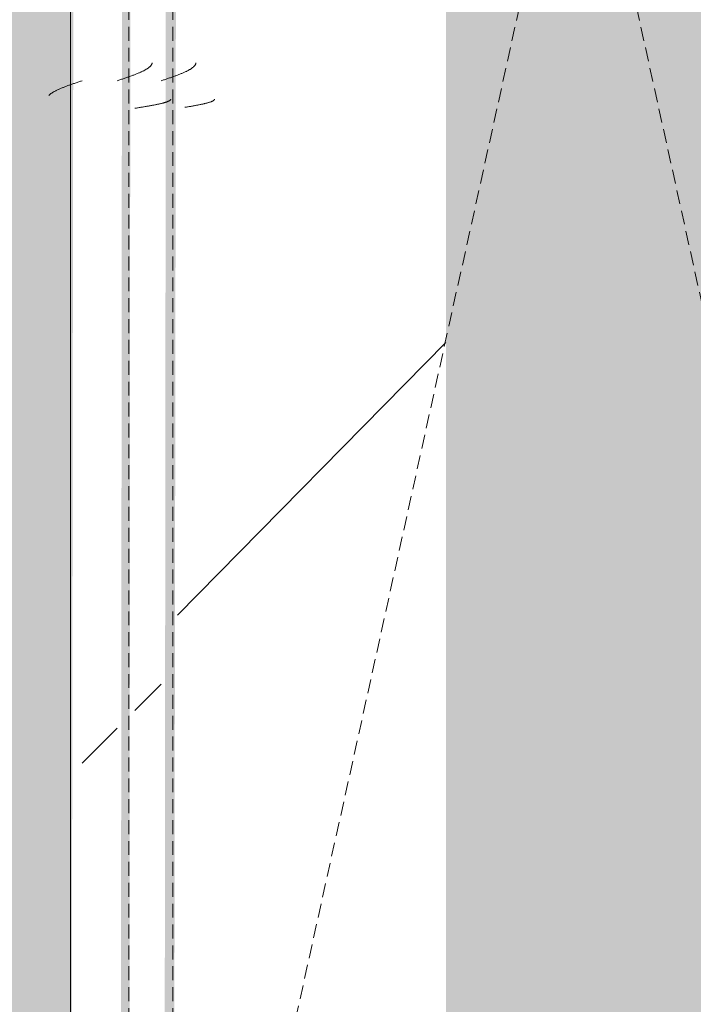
# Model space of a CAD drawing. Header units: millimetres. Extents: x 16156 to 91527, y 4646 to 113494.
# Tile 237 of 256: x 35479 to 35710, y 70967 to 71304. Entities that reach past the tile are written whole.
import ezdxf

# ---------------------------------------------------------------- set-up
doc = ezdxf.new("R2010")
doc.units = ezdxf.units.MM
doc.linetypes.add('ARC Demolished', pattern=[7.14375, 4.7625, -2.38125])
for name, color, linetype, lineweight in [('A--AR9__AlgVoorz', 1, 'Continuous', 9), ('A--L23__Vloeren', 3, 'Continuous', 9), ('A--L74__VasteSanitaireVoorz', 1, 'ARC Demolished', 9)]:
    doc.layers.add(name, color=color, linetype=linetype, lineweight=lineweight)
pattern_1 = [(315.439, (-71398.44, 34604.8), (205.6355, 215.307), [])]
pattern_2 = [(315, (-71398.44, 35670.5), (212.132, 212.132), [])]

# ---------------------------------------------------------------- blocks, each defined once
blk = doc.blocks.new('FP_251-AB-Begane grond - slooptekening')
at = {"layer": 'A--L74__VasteSanitaireVoorz', "color": 240, "linetype": 'Continuous'}
for p, q in [((-124.86, 134.61), (-124.81, 134.31)), ((-124.86, 134.61), (-124.81, 134.31)), ((-124.81, 134.31), (-124.76, 134.02)), ((-124.81, 134.31), (-124.76, 134.02)), ((-124.76, 134.02), (-124.71, 133.72)), ((-124.76, 134.02), (-124.71, 133.72)), ((-124.71, 133.72), (-124.66, 133.43)), ((-124.71, 133.72), (-124.66, 133.43)), ((-124.66, 133.43), (-124.61, 133.14)), ((-124.66, 133.43), (-124.61, 133.14)), ((-124.61, 133.14), (-124.56, 132.85)), ((-124.61, 133.14), (-124.56, 132.85)), ((-124.56, 132.85), (-124.52, 132.57)), ((-124.56, 132.85), (-124.52, 132.57)), ((-124.52, 132.57), (-124.47, 132.29)), ((-124.52, 132.57), (-124.47, 132.29)), ((-124.47, 132.29), (-124.42, 132.01)), ((-124.47, 132.29), (-124.42, 132.01)), ((-124.42, 132.01), (-124.37, 131.73)), ((-124.42, 132.01), (-124.37, 131.73)), ((-124.37, 131.73), (-124.32, 131.45)), ((-124.37, 131.73), (-124.32, 131.45)), ((-124.32, 131.45), (-124.27, 131.18)), ((-124.32, 131.45), (-124.27, 131.18)), ((-124.27, 131.18), (-124.22, 130.91)), ((-124.27, 131.18), (-124.22, 130.91)), ((-124.22, 130.91), (-124.17, 130.65)), ((-124.22, 130.91), (-124.17, 130.65)), ((-124.17, 130.65), (-124.12, 130.39)), ((-124.17, 130.65), (-124.12, 130.39)), ((-124.12, 130.39), (-124.07, 130.13)), ((-124.12, 130.39), (-124.07, 130.13)), ((-124.07, 130.13), (-124.03, 129.88)), ((-124.07, 130.13), (-124.03, 129.88)), ((-124.03, 129.88), (-123.98, 129.63)), ((-124.03, 129.88), (-123.98, 129.63)), ((-123.98, 129.63), (-123.93, 129.39)), ((-123.98, 129.63), (-123.93, 129.39)), ((-123.93, 129.39), (-123.88, 129.15)), ((-123.93, 129.39), (-123.88, 129.15)), ((-123.88, 129.15), (-123.83, 128.91)), ((-123.88, 129.15), (-123.83, 128.91)), ((-123.83, 128.91), (-123.78, 128.68)), ((-123.83, 128.91), (-123.78, 128.68)), ((-123.78, 128.68), (-123.73, 128.45)), ((-123.78, 128.68), (-123.73, 128.45)), ((-123.73, 128.45), (-123.68, 128.23)), ((-123.73, 128.45), (-123.68, 128.23)), ((-123.68, 128.23), (-123.63, 128.02)), ((-123.68, 128.23), (-123.63, 128.02)), ((-123.63, 128.02), (-123.58, 127.81)), ((-123.63, 128.02), (-123.58, 127.81)), ((-123.58, 127.81), (-123.54, 127.6)), ((-123.58, 127.81), (-123.54, 127.6)), ((-123.54, 127.6), (-123.49, 127.4)), ((-123.54, 127.6), (-123.49, 127.4)), ((-123.49, 127.4), (-123.44, 127.21)), ((-123.49, 127.4), (-123.44, 127.21)), ((-123.44, 127.21), (-123.39, 127.02)), ((-123.44, 127.21), (-123.39, 127.02)), ((-123.39, 127.02), (-123.34, 126.84)), ((-123.39, 127.02), (-123.34, 126.84)), ((-123.34, 126.84), (-123.29, 126.66)), ((-123.34, 126.84), (-123.29, 126.66)), ((-123.29, 126.66), (-123.24, 126.49)), ((-123.29, 126.66), (-123.24, 126.49)), ((-123.24, 126.49), (-123.19, 126.33)), ((-123.24, 126.49), (-123.19, 126.33)), ((-123.19, 126.33), (-123.14, 126.17)), ((-123.19, 126.33), (-123.14, 126.17)), ((-123.14, 126.17), (-123.09, 126.02)), ((-123.14, 126.17), (-123.09, 126.02)), ((-123.09, 126.02), (-123.05, 125.87)), ((-123.09, 126.02), (-123.05, 125.87)), ((-123.05, 125.87), (-123, 125.73)), ((-123.05, 125.87), (-123, 125.73)), ((-123, 125.73), (-122.95, 125.6)), ((-123, 125.73), (-122.95, 125.6)), ((-122.95, 125.6), (-122.9, 125.47)), ((-122.95, 125.6), (-122.9, 125.47)), ((-122.9, 125.47), (-122.85, 125.35)), ((-122.9, 125.47), (-122.85, 125.35)), ((-122.85, 125.35), (-122.8, 125.24)), ((-122.85, 125.35), (-122.8, 125.24)), ((-122.8, 125.24), (-122.75, 125.14)), ((-122.8, 125.24), (-122.75, 125.14)), ((-122.75, 125.14), (-122.7, 125.04)), ((-122.75, 125.14), (-122.7, 125.04)), ((-122.7, 125.04), (-122.65, 124.95)), ((-122.7, 125.04), (-122.65, 124.95)), ((-122.65, 124.95), (-122.6, 124.86)), ((-122.65, 124.95), (-122.6, 124.86)), ((-122.6, 124.86), (-122.56, 124.79)), ((-122.6, 124.86), (-122.56, 124.79)), ((-122.56, 124.79), (-122.51, 124.72)), ((-122.56, 124.79), (-122.51, 124.72)), ((-122.51, 124.72), (-122.46, 124.66)), ((-122.51, 124.72), (-122.46, 124.66)), ((-122.46, 124.66), (-122.41, 124.6)), ((-122.46, 124.66), (-122.41, 124.6)), ((-122.41, 124.6), (-122.36, 124.55)), ((-122.41, 124.6), (-122.36, 124.55)), ((-122.36, 124.55), (-122.31, 124.51)), ((-122.36, 124.55), (-122.31, 124.51)), ((-122.31, 124.51), (-122.26, 124.48)), ((-122.31, 124.51), (-122.26, 124.48)), ((-122.26, 124.48), (-122.21, 124.45)), ((-122.26, 124.48), (-122.21, 124.45)), ((-122.21, 124.45), (-122.16, 124.43)), ((-122.21, 124.45), (-122.16, 124.43)), ((-122.16, 124.43), (-122.11, 124.42)), ((-122.16, 124.43), (-122.11, 124.42))]:
    blk.add_line(p, q, dxfattribs=at)
blk = doc.blocks.new('FP_252-AB-Begane grond - slooptekening')
at = {"layer": 'A--L74__VasteSanitaireVoorz', "color": 240, "linetype": 'Continuous'}
for p, q in [((-115.8, 142.75), (-115.7, 142.46)), ((-115.8, 142.75), (-115.7, 142.46)), ((-115.7, 142.46), (-115.6, 142.16)), ((-115.7, 142.46), (-115.6, 142.16)), ((-115.6, 142.16), (-115.5, 141.87)), ((-115.6, 142.16), (-115.5, 141.87)), ((-115.5, 141.87), (-115.4, 141.58)), ((-115.5, 141.87), (-115.4, 141.58)), ((-115.4, 141.58), (-115.31, 141.28)), ((-115.4, 141.58), (-115.31, 141.28)), ((-115.31, 141.28), (-115.21, 140.99)), ((-115.31, 141.28), (-115.21, 140.99)), ((-115.21, 140.99), (-115.11, 140.7)), ((-115.21, 140.99), (-115.11, 140.7)), ((-115.11, 140.7), (-115.01, 140.41)), ((-115.11, 140.7), (-115.01, 140.41)), ((-115.01, 140.41), (-114.91, 140.13)), ((-115.01, 140.41), (-114.91, 140.13)), ((-114.91, 140.13), (-114.81, 139.84)), ((-114.91, 140.13), (-114.81, 139.84)), ((-114.81, 139.84), (-114.72, 139.55)), ((-114.81, 139.84), (-114.72, 139.55)), ((-114.72, 139.55), (-114.62, 139.27)), ((-114.72, 139.55), (-114.62, 139.27)), ((-114.62, 139.27), (-114.52, 138.99)), ((-114.62, 139.27), (-114.52, 138.99)), ((-114.52, 138.99), (-114.42, 138.71)), ((-114.52, 138.99), (-114.42, 138.71)), ((-114.42, 138.71), (-114.32, 138.44)), ((-114.42, 138.71), (-114.32, 138.44)), ((-114.32, 138.44), (-114.23, 138.17)), ((-114.32, 138.44), (-114.23, 138.17)), ((-114.23, 138.17), (-114.13, 137.89)), ((-114.23, 138.17), (-114.13, 137.89)), ((-114.13, 137.89), (-114.03, 137.63)), ((-114.13, 137.89), (-114.03, 137.63)), ((-114.03, 137.63), (-113.93, 137.36)), ((-114.03, 137.63), (-113.93, 137.36)), ((-113.93, 137.36), (-113.83, 137.1)), ((-113.93, 137.36), (-113.83, 137.1)), ((-113.83, 137.1), (-113.73, 136.84)), ((-113.83, 137.1), (-113.73, 136.84)), ((-113.73, 136.84), (-113.64, 136.59)), ((-113.73, 136.84), (-113.64, 136.59)), ((-113.64, 136.59), (-113.54, 136.34)), ((-113.64, 136.59), (-113.54, 136.34)), ((-113.54, 136.34), (-113.44, 136.09)), ((-113.54, 136.34), (-113.44, 136.09)), ((-113.44, 136.09), (-113.34, 135.85)), ((-113.44, 136.09), (-113.34, 135.85)), ((-113.34, 135.85), (-113.24, 135.61)), ((-113.34, 135.85), (-113.24, 135.61)), ((-113.24, 135.61), (-113.15, 135.38)), ((-113.24, 135.61), (-113.15, 135.38)), ((-113.15, 135.38), (-113.05, 135.15)), ((-113.15, 135.38), (-113.05, 135.15)), ((-113.05, 135.15), (-112.95, 134.92)), ((-113.05, 135.15), (-112.95, 134.92)), ((-112.95, 134.92), (-112.85, 134.7)), ((-112.95, 134.92), (-112.85, 134.7)), ((-112.85, 134.7), (-112.75, 134.49)), ((-112.85, 134.7), (-112.75, 134.49)), ((-112.75, 134.49), (-112.65, 134.28)), ((-112.75, 134.49), (-112.65, 134.28)), ((-112.65, 134.28), (-112.56, 134.07)), ((-112.65, 134.28), (-112.56, 134.07)), ((-112.56, 134.07), (-112.46, 133.87)), ((-112.56, 134.07), (-112.46, 133.87)), ((-112.46, 133.87), (-112.36, 133.68)), ((-112.46, 133.87), (-112.36, 133.68)), ((-112.36, 133.68), (-112.26, 133.49)), ((-112.36, 133.68), (-112.26, 133.49)), ((-112.26, 133.49), (-112.16, 133.31)), ((-112.26, 133.49), (-112.16, 133.31)), ((-112.16, 133.31), (-112.07, 133.13)), ((-112.16, 133.31), (-112.07, 133.13)), ((-112.07, 133.13), (-111.97, 132.95)), ((-112.07, 133.13), (-111.97, 132.95)), ((-111.97, 132.95), (-111.87, 132.79)), ((-111.97, 132.95), (-111.87, 132.79)), ((-111.87, 132.79), (-111.77, 132.63)), ((-111.87, 132.79), (-111.77, 132.63)), ((-111.77, 132.63), (-111.67, 132.47)), ((-111.77, 132.63), (-111.67, 132.47)), ((-111.67, 132.47), (-111.57, 132.33)), ((-111.67, 132.47), (-111.57, 132.33)), ((-111.57, 132.33), (-111.48, 132.18)), ((-111.57, 132.33), (-111.48, 132.18)), ((-111.48, 132.18), (-111.38, 132.05)), ((-111.48, 132.18), (-111.38, 132.05)), ((-111.38, 132.05), (-111.28, 131.92)), ((-111.38, 132.05), (-111.28, 131.92)), ((-111.28, 131.92), (-111.18, 131.8)), ((-111.28, 131.92), (-111.18, 131.8)), ((-111.18, 131.8), (-111.08, 131.68)), ((-111.18, 131.8), (-111.08, 131.68)), ((-111.08, 131.68), (-110.99, 131.57)), ((-111.08, 131.68), (-110.99, 131.57)), ((-110.99, 131.57), (-110.89, 131.47)), ((-110.99, 131.57), (-110.89, 131.47)), ((-110.89, 131.47), (-110.79, 131.37)), ((-110.89, 131.47), (-110.79, 131.37)), ((-110.79, 131.37), (-110.69, 131.29)), ((-110.79, 131.37), (-110.69, 131.29)), ((-110.69, 131.29), (-110.59, 131.2)), ((-110.69, 131.29), (-110.59, 131.2)), ((-110.59, 131.2), (-110.49, 131.13)), ((-110.59, 131.2), (-110.49, 131.13)), ((-110.49, 131.13), (-110.4, 131.06)), ((-110.49, 131.13), (-110.4, 131.06)), ((-110.4, 131.06), (-110.3, 131)), ((-110.4, 131.06), (-110.3, 131)), ((-110.3, 131), (-110.2, 130.95)), ((-110.3, 131), (-110.2, 130.95)), ((-110.2, 130.95), (-110.1, 130.9)), ((-110.2, 130.95), (-110.1, 130.9)), ((-110.1, 130.9), (-110, 130.86)), ((-110.1, 130.9), (-110, 130.86)), ((-110, 130.86), (-109.91, 130.83)), ((-110, 130.86), (-109.91, 130.83)), ((-109.91, 130.83), (-109.81, 130.8)), ((-109.91, 130.83), (-109.81, 130.8)), ((-109.81, 130.8), (-109.71, 130.78)), ((-109.81, 130.8), (-109.71, 130.78)), ((-109.71, 130.78), (-109.61, 130.77)), ((-109.71, 130.78), (-109.61, 130.77))]:
    blk.add_line(p, q, dxfattribs=at)
at = {"layer": 'A--L74__VasteSanitaireVoorz'}
blk.add_line((-695, 138.75), (715, 138.75), dxfattribs=at)
blk = doc.blocks.new('FP_253-AB-Begane grond - slooptekening')
at = {"layer": 'A--L74__VasteSanitaireVoorz', "color": 240, "linetype": 'Continuous'}
for p, q in [((-125.2, 151.75), (-125.15, 151.45)), ((-125.2, 151.75), (-125.15, 151.45)), ((-125.15, 151.45), (-125.1, 151.14)), ((-125.15, 151.45), (-125.1, 151.14)), ((-125.1, 151.14), (-125.05, 150.84)), ((-125.1, 151.14), (-125.05, 150.84)), ((-125.05, 150.84), (-125, 150.54)), ((-125.05, 150.84), (-125, 150.54)), ((-125, 150.54), (-124.96, 150.24)), ((-125, 150.54), (-124.96, 150.24)), ((-124.96, 150.24), (-124.91, 149.94)), ((-124.96, 150.24), (-124.91, 149.94)), ((-124.91, 149.94), (-124.86, 149.64)), ((-124.91, 149.94), (-124.86, 149.64)), ((-124.86, 149.64), (-124.81, 149.34)), ((-124.86, 149.64), (-124.81, 149.34)), ((-124.81, 149.34), (-124.76, 149.05)), ((-124.81, 149.34), (-124.76, 149.05)), ((-124.76, 149.05), (-124.71, 148.75)), ((-124.76, 149.05), (-124.71, 148.75)), ((-124.71, 148.75), (-124.66, 148.46)), ((-124.71, 148.75), (-124.66, 148.46)), ((-124.66, 148.46), (-124.61, 148.17)), ((-124.66, 148.46), (-124.61, 148.17)), ((-124.61, 148.17), (-124.56, 147.88)), ((-124.61, 148.17), (-124.56, 147.88)), ((-124.56, 147.88), (-124.51, 147.6)), ((-124.56, 147.88), (-124.51, 147.6)), ((-124.51, 147.6), (-124.46, 147.31)), ((-124.51, 147.6), (-124.46, 147.31)), ((-124.46, 147.31), (-124.42, 147.03)), ((-124.46, 147.31), (-124.42, 147.03)), ((-124.42, 147.03), (-124.37, 146.75)), ((-124.42, 147.03), (-124.37, 146.75)), ((-124.37, 146.75), (-124.32, 146.48)), ((-124.37, 146.75), (-124.32, 146.48)), ((-124.32, 146.48), (-124.27, 146.21)), ((-124.32, 146.48), (-124.27, 146.21)), ((-124.27, 146.21), (-124.22, 145.94)), ((-124.27, 146.21), (-124.22, 145.94)), ((-124.22, 145.94), (-124.17, 145.67)), ((-124.22, 145.94), (-124.17, 145.67)), ((-124.17, 145.67), (-124.12, 145.41)), ((-124.17, 145.67), (-124.12, 145.41)), ((-124.12, 145.41), (-124.07, 145.15)), ((-124.12, 145.41), (-124.07, 145.15)), ((-124.07, 145.15), (-124.02, 144.9)), ((-124.07, 145.15), (-124.02, 144.9)), ((-124.02, 144.9), (-123.97, 144.65)), ((-124.02, 144.9), (-123.97, 144.65)), ((-123.97, 144.65), (-123.92, 144.4)), ((-123.97, 144.65), (-123.92, 144.4)), ((-123.92, 144.4), (-123.88, 144.16)), ((-123.92, 144.4), (-123.88, 144.16)), ((-123.88, 144.16), (-123.83, 143.93)), ((-123.88, 144.16), (-123.83, 143.93)), ((-123.83, 143.93), (-123.78, 143.7)), ((-123.83, 143.93), (-123.78, 143.7)), ((-123.78, 143.7), (-123.73, 143.47)), ((-123.78, 143.7), (-123.73, 143.47)), ((-123.73, 143.47), (-123.68, 143.25)), ((-123.73, 143.47), (-123.68, 143.25)), ((-123.68, 143.25), (-123.63, 143.03)), ((-123.68, 143.25), (-123.63, 143.03)), ((-123.63, 143.03), (-123.58, 142.82)), ((-123.63, 143.03), (-123.58, 142.82)), ((-123.58, 142.82), (-123.53, 142.61)), ((-123.58, 142.82), (-123.53, 142.61)), ((-123.53, 142.61), (-123.48, 142.41)), ((-123.53, 142.61), (-123.48, 142.41)), ((-123.48, 142.41), (-123.43, 142.22)), ((-123.48, 142.41), (-123.43, 142.22)), ((-123.43, 142.22), (-123.38, 142.03)), ((-123.43, 142.22), (-123.38, 142.03)), ((-123.38, 142.03), (-123.34, 141.85)), ((-123.38, 142.03), (-123.34, 141.85)), ((-123.34, 141.85), (-123.29, 141.67)), ((-123.34, 141.85), (-123.29, 141.67)), ((-123.29, 141.67), (-123.24, 141.5)), ((-123.29, 141.67), (-123.24, 141.5)), ((-123.24, 141.5), (-123.19, 141.33)), ((-123.24, 141.5), (-123.19, 141.33)), ((-123.19, 141.33), (-123.14, 141.17)), ((-123.19, 141.33), (-123.14, 141.17)), ((-123.14, 141.17), (-123.09, 141.02)), ((-123.14, 141.17), (-123.09, 141.02)), ((-123.09, 141.02), (-123.04, 140.88)), ((-123.09, 141.02), (-123.04, 140.88)), ((-123.04, 140.88), (-122.99, 140.74)), ((-123.04, 140.88), (-122.99, 140.74)), ((-122.99, 140.74), (-122.94, 140.6)), ((-122.99, 140.74), (-122.94, 140.6)), ((-122.94, 140.6), (-122.89, 140.48)), ((-122.94, 140.6), (-122.89, 140.48)), ((-122.89, 140.48), (-122.84, 140.36)), ((-122.89, 140.48), (-122.84, 140.36)), ((-122.84, 140.36), (-122.8, 140.25)), ((-122.84, 140.36), (-122.8, 140.25)), ((-122.8, 140.25), (-122.75, 140.14)), ((-122.8, 140.25), (-122.75, 140.14)), ((-122.75, 140.14), (-122.7, 140.04)), ((-122.75, 140.14), (-122.7, 140.04)), ((-122.7, 140.04), (-122.65, 139.95)), ((-122.7, 140.04), (-122.65, 139.95)), ((-122.65, 139.95), (-122.6, 139.87)), ((-122.65, 139.95), (-122.6, 139.87)), ((-122.6, 139.87), (-122.55, 139.79)), ((-122.6, 139.87), (-122.55, 139.79)), ((-122.55, 139.79), (-122.5, 139.72)), ((-122.55, 139.79), (-122.5, 139.72)), ((-122.5, 139.72), (-122.45, 139.66)), ((-122.5, 139.72), (-122.45, 139.66)), ((-122.45, 139.66), (-122.4, 139.6)), ((-122.45, 139.66), (-122.4, 139.6)), ((-122.4, 139.6), (-122.35, 139.55)), ((-122.4, 139.6), (-122.35, 139.55)), ((-122.35, 139.55), (-122.3, 139.51)), ((-122.35, 139.55), (-122.3, 139.51)), ((-122.3, 139.51), (-122.26, 139.48)), ((-122.3, 139.51), (-122.26, 139.48)), ((-122.26, 139.48), (-122.21, 139.45)), ((-122.26, 139.48), (-122.21, 139.45)), ((-122.21, 139.45), (-122.16, 139.43)), ((-122.21, 139.45), (-122.16, 139.43)), ((-122.16, 139.43), (-122.11, 139.42)), ((-122.16, 139.43), (-122.11, 139.42))]:
    blk.add_line(p, q, dxfattribs=at)
blk = doc.blocks.new('FP_254-AB-Begane grond - slooptekening')
at = {"layer": 'A--L74__VasteSanitaireVoorz', "color": 240, "linetype": 'Continuous'}
for p, q in [((-115.76, 157.75), (-115.67, 157.46)), ((-115.76, 157.75), (-115.67, 157.46)), ((-115.67, 157.46), (-115.57, 157.16)), ((-115.67, 157.46), (-115.57, 157.16)), ((-115.57, 157.16), (-115.47, 156.87)), ((-115.57, 157.16), (-115.47, 156.87)), ((-115.47, 156.87), (-115.37, 156.58)), ((-115.47, 156.87), (-115.37, 156.58)), ((-115.37, 156.58), (-115.27, 156.28)), ((-115.37, 156.58), (-115.27, 156.28)), ((-115.27, 156.28), (-115.17, 155.99)), ((-115.27, 156.28), (-115.17, 155.99)), ((-115.17, 155.99), (-115.08, 155.7)), ((-115.17, 155.99), (-115.08, 155.7)), ((-115.08, 155.7), (-114.98, 155.41)), ((-115.08, 155.7), (-114.98, 155.41)), ((-114.98, 155.41), (-114.88, 155.13)), ((-114.98, 155.41), (-114.88, 155.13)), ((-114.88, 155.13), (-114.78, 154.84)), ((-114.88, 155.13), (-114.78, 154.84)), ((-114.78, 154.84), (-114.68, 154.55)), ((-114.78, 154.84), (-114.68, 154.55)), ((-114.68, 154.55), (-114.59, 154.27)), ((-114.68, 154.55), (-114.59, 154.27)), ((-114.59, 154.27), (-114.49, 153.99)), ((-114.59, 154.27), (-114.49, 153.99)), ((-114.49, 153.99), (-114.39, 153.71)), ((-114.49, 153.99), (-114.39, 153.71)), ((-114.39, 153.71), (-114.29, 153.44)), ((-114.39, 153.71), (-114.29, 153.44)), ((-114.29, 153.44), (-114.19, 153.17)), ((-114.29, 153.44), (-114.19, 153.17)), ((-114.19, 153.17), (-114.09, 152.89)), ((-114.19, 153.17), (-114.09, 152.89)), ((-114.09, 152.89), (-114, 152.63)), ((-114.09, 152.89), (-114, 152.63)), ((-114, 152.63), (-113.9, 152.36)), ((-114, 152.63), (-113.9, 152.36)), ((-113.9, 152.36), (-113.8, 152.1)), ((-113.9, 152.36), (-113.8, 152.1)), ((-113.8, 152.1), (-113.7, 151.84)), ((-113.8, 152.1), (-113.7, 151.84)), ((-113.7, 151.84), (-113.6, 151.59)), ((-113.7, 151.84), (-113.6, 151.59)), ((-113.6, 151.59), (-113.51, 151.34)), ((-113.6, 151.59), (-113.51, 151.34)), ((-113.51, 151.34), (-113.41, 151.09)), ((-113.51, 151.34), (-113.41, 151.09)), ((-113.41, 151.09), (-113.31, 150.85)), ((-113.41, 151.09), (-113.31, 150.85)), ((-113.31, 150.85), (-113.21, 150.61)), ((-113.31, 150.85), (-113.21, 150.61)), ((-113.21, 150.61), (-113.11, 150.38)), ((-113.21, 150.61), (-113.11, 150.38)), ((-113.11, 150.38), (-113.01, 150.15)), ((-113.11, 150.38), (-113.01, 150.15)), ((-113.01, 150.15), (-112.92, 149.92)), ((-113.01, 150.15), (-112.92, 149.92)), ((-112.92, 149.92), (-112.82, 149.7)), ((-112.92, 149.92), (-112.82, 149.7)), ((-112.82, 149.7), (-112.72, 149.49)), ((-112.82, 149.7), (-112.72, 149.49)), ((-112.72, 149.49), (-112.62, 149.28)), ((-112.72, 149.49), (-112.62, 149.28)), ((-112.62, 149.28), (-112.52, 149.07)), ((-112.62, 149.28), (-112.52, 149.07)), ((-112.52, 149.07), (-112.43, 148.87)), ((-112.52, 149.07), (-112.43, 148.87)), ((-112.43, 148.87), (-112.33, 148.68)), ((-112.43, 148.87), (-112.33, 148.68)), ((-112.33, 148.68), (-112.23, 148.49)), ((-112.33, 148.68), (-112.23, 148.49)), ((-112.23, 148.49), (-112.13, 148.31)), ((-112.23, 148.49), (-112.13, 148.31)), ((-112.13, 148.31), (-112.03, 148.13)), ((-112.13, 148.31), (-112.03, 148.13)), ((-112.03, 148.13), (-111.93, 147.95)), ((-112.03, 148.13), (-111.93, 147.95)), ((-111.93, 147.95), (-111.84, 147.79)), ((-111.93, 147.95), (-111.84, 147.79)), ((-111.84, 147.79), (-111.74, 147.63)), ((-111.84, 147.79), (-111.74, 147.63)), ((-111.74, 147.63), (-111.64, 147.47)), ((-111.74, 147.63), (-111.64, 147.47)), ((-111.64, 147.47), (-111.54, 147.33)), ((-111.64, 147.47), (-111.54, 147.33)), ((-111.54, 147.33), (-111.44, 147.18)), ((-111.54, 147.33), (-111.44, 147.18)), ((-111.44, 147.18), (-111.35, 147.05)), ((-111.44, 147.18), (-111.35, 147.05)), ((-111.35, 147.05), (-111.25, 146.92)), ((-111.35, 147.05), (-111.25, 146.92)), ((-111.25, 146.92), (-111.15, 146.8)), ((-111.25, 146.92), (-111.15, 146.8)), ((-111.15, 146.8), (-111.05, 146.68)), ((-111.15, 146.8), (-111.05, 146.68)), ((-111.05, 146.68), (-110.95, 146.57)), ((-111.05, 146.68), (-110.95, 146.57)), ((-110.95, 146.57), (-110.85, 146.47)), ((-110.95, 146.57), (-110.85, 146.47)), ((-110.85, 146.47), (-110.76, 146.37)), ((-110.85, 146.47), (-110.76, 146.37)), ((-110.76, 146.37), (-110.66, 146.29)), ((-110.76, 146.37), (-110.66, 146.29)), ((-110.66, 146.29), (-110.56, 146.2)), ((-110.66, 146.29), (-110.56, 146.2)), ((-110.56, 146.2), (-110.46, 146.13)), ((-110.56, 146.2), (-110.46, 146.13)), ((-110.46, 146.13), (-110.36, 146.06)), ((-110.46, 146.13), (-110.36, 146.06)), ((-110.36, 146.06), (-110.27, 146)), ((-110.36, 146.06), (-110.27, 146)), ((-110.27, 146), (-110.17, 145.95)), ((-110.27, 146), (-110.17, 145.95)), ((-110.17, 145.95), (-110.07, 145.9)), ((-110.17, 145.95), (-110.07, 145.9)), ((-110.07, 145.9), (-109.97, 145.86)), ((-110.07, 145.9), (-109.97, 145.86)), ((-109.97, 145.86), (-109.87, 145.83)), ((-109.97, 145.86), (-109.87, 145.83)), ((-109.87, 145.83), (-109.77, 145.8)), ((-109.87, 145.83), (-109.77, 145.8)), ((-109.77, 145.8), (-109.68, 145.78)), ((-109.77, 145.8), (-109.68, 145.78)), ((-109.68, 145.78), (-109.58, 145.77)), ((-109.68, 145.78), (-109.58, 145.77))]:
    blk.add_line(p, q, dxfattribs=at)
at = {"layer": 'A--L74__VasteSanitaireVoorz'}
blk.add_line((-695, 153.75), (715, 153.75), dxfattribs=at)
blk = doc.blocks.new('FP_255-AB-Begane grond - slooptekening')
at = {"layer": 'A--L74__VasteSanitaireVoorz', "color": 240, "linetype": 'Continuous'}
for p, q in [((-120.77, 181.13), (-120.67, 181.03)), ((-120.77, 181.13), (-120.67, 181.03)), ((-120.67, 181.03), (-120.57, 180.93)), ((-120.67, 181.03), (-120.57, 180.93)), ((-120.57, 180.93), (-120.48, 180.82)), ((-120.57, 180.93), (-120.48, 180.82)), ((-120.48, 180.82), (-120.38, 180.7)), ((-120.48, 180.82), (-120.38, 180.7)), ((-120.38, 180.7), (-120.28, 180.58)), ((-120.38, 180.7), (-120.28, 180.58)), ((-120.28, 180.58), (-120.18, 180.45)), ((-120.28, 180.58), (-120.18, 180.45)), ((-120.18, 180.45), (-120.08, 180.32)), ((-120.18, 180.45), (-120.08, 180.32)), ((-120.08, 180.32), (-119.98, 180.17)), ((-120.08, 180.32), (-119.98, 180.17)), ((-119.98, 180.17), (-119.89, 180.03)), ((-119.98, 180.17), (-119.89, 180.03)), ((-119.89, 180.03), (-119.79, 179.87)), ((-119.89, 180.03), (-119.79, 179.87)), ((-119.79, 179.87), (-119.69, 179.71)), ((-119.79, 179.87), (-119.69, 179.71)), ((-119.69, 179.71), (-119.59, 179.55)), ((-119.69, 179.71), (-119.59, 179.55)), ((-119.59, 179.55), (-119.49, 179.37)), ((-119.59, 179.55), (-119.49, 179.37)), ((-119.49, 179.37), (-119.4, 179.19)), ((-119.49, 179.37), (-119.4, 179.19)), ((-119.4, 179.19), (-119.3, 179.01)), ((-119.4, 179.19), (-119.3, 179.01)), ((-119.3, 179.01), (-119.2, 178.82)), ((-119.3, 179.01), (-119.2, 178.82)), ((-119.2, 178.82), (-119.1, 178.63)), ((-119.2, 178.82), (-119.1, 178.63)), ((-119.1, 178.63), (-119, 178.43)), ((-119.1, 178.63), (-119, 178.43)), ((-119, 178.43), (-118.9, 178.22)), ((-119, 178.43), (-118.9, 178.22)), ((-118.9, 178.22), (-118.81, 178.01)), ((-118.9, 178.22), (-118.81, 178.01)), ((-118.81, 178.01), (-118.71, 177.8)), ((-118.81, 178.01), (-118.71, 177.8)), ((-118.71, 177.8), (-118.61, 177.58)), ((-118.71, 177.8), (-118.61, 177.58)), ((-118.61, 177.58), (-118.51, 177.35)), ((-118.61, 177.58), (-118.51, 177.35)), ((-118.51, 177.35), (-118.41, 177.12)), ((-118.51, 177.35), (-118.41, 177.12)), ((-118.41, 177.12), (-118.32, 176.89)), ((-118.41, 177.12), (-118.32, 176.89)), ((-118.32, 176.89), (-118.22, 176.65)), ((-118.32, 176.89), (-118.22, 176.65)), ((-118.22, 176.65), (-118.12, 176.41)), ((-118.22, 176.65), (-118.12, 176.41)), ((-118.12, 176.41), (-118.02, 176.16)), ((-118.12, 176.41), (-118.02, 176.16)), ((-118.02, 176.16), (-117.92, 175.91)), ((-118.02, 176.16), (-117.92, 175.91)), ((-117.92, 175.91), (-117.83, 175.66)), ((-117.92, 175.91), (-117.83, 175.66)), ((-117.83, 175.66), (-117.73, 175.4)), ((-117.83, 175.66), (-117.73, 175.4)), ((-117.73, 175.4), (-117.63, 175.14)), ((-117.73, 175.4), (-117.63, 175.14)), ((-117.63, 175.14), (-117.53, 174.87)), ((-117.63, 175.14), (-117.53, 174.87)), ((-117.53, 174.87), (-117.43, 174.61)), ((-117.53, 174.87), (-117.43, 174.61)), ((-117.43, 174.61), (-117.33, 174.33)), ((-117.43, 174.61), (-117.33, 174.33)), ((-117.33, 174.33), (-117.24, 174.06)), ((-117.33, 174.33), (-117.24, 174.06)), ((-117.24, 174.06), (-117.14, 173.79)), ((-117.24, 174.06), (-117.14, 173.79)), ((-117.14, 173.79), (-117.04, 173.51)), ((-117.14, 173.79), (-117.04, 173.51)), ((-117.04, 173.51), (-116.94, 173.23)), ((-117.04, 173.51), (-116.94, 173.23)), ((-116.94, 173.23), (-116.84, 172.95)), ((-116.94, 173.23), (-116.84, 172.95)), ((-116.84, 172.95), (-116.75, 172.66)), ((-116.84, 172.95), (-116.75, 172.66)), ((-116.75, 172.66), (-116.65, 172.37)), ((-116.75, 172.66), (-116.65, 172.37)), ((-116.65, 172.37), (-116.55, 172.09)), ((-116.65, 172.37), (-116.55, 172.09)), ((-116.55, 172.09), (-116.45, 171.8)), ((-116.55, 172.09), (-116.45, 171.8)), ((-116.45, 171.8), (-116.35, 171.51)), ((-116.45, 171.8), (-116.35, 171.51)), ((-116.35, 171.51), (-116.25, 171.22)), ((-116.35, 171.51), (-116.25, 171.22)), ((-116.25, 171.22), (-116.16, 170.92)), ((-116.25, 171.22), (-116.16, 170.92)), ((-116.16, 170.92), (-116.06, 170.63)), ((-116.16, 170.92), (-116.06, 170.63)), ((-116.06, 170.63), (-115.96, 170.34)), ((-116.06, 170.63), (-115.96, 170.34)), ((-115.96, 170.34), (-115.86, 170.04)), ((-115.96, 170.34), (-115.86, 170.04)), ((-115.86, 170.04), (-115.76, 169.75)), ((-115.86, 170.04), (-115.76, 169.75))]:
    blk.add_line(p, q, dxfattribs=at)
at = {"layer": 'A--L74__VasteSanitaireVoorz'}
blk.add_line((715, 173.75), (-695, 173.75), dxfattribs=at)
blk = doc.blocks.new('52_PF_FB_Gutter_rectangle - End Outlet - 1430mm_W_ x 300mm_L_ x 60mm_H_ x 160mm_Dia_ 2-2250526-AB-Begane grond - slooptekening')
at = {"layer": 'A--L74__VasteSanitaireVoorz'}
h = blk.add_hatch(dxfattribs=at)
h.set_pattern_fill('FP_71', color=256, style=0, pattern_type=2)
h.set_pattern_definition(pattern_2)
h.paths.add_polyline_path([(-695, 157.75), (715, 157.75), (715, 169.75), (-695, 169.75)])
h = blk.add_hatch(dxfattribs=at)
h.set_pattern_fill('FP_71', color=256, style=0, pattern_type=2)
h.set_pattern_definition(pattern_2)
h.paths.add_polyline_path([(-695, 157.75), (715, 157.75), (715, 169.75), (-695, 169.75)])
h = blk.add_hatch(dxfattribs=at)
h.set_pattern_fill('FP_71', color=256, style=0, pattern_type=2)
h.set_pattern_definition(pattern_2)
h.paths.add_polyline_path([(-695, 142.75), (715, 142.75), (715, 151.75), (-695, 151.75)])
h = blk.add_hatch(dxfattribs=at)
h.set_pattern_fill('FP_71', color=256, style=0, pattern_type=2)
h.set_pattern_definition(pattern_2)
h.paths.add_polyline_path([(-695, 142.75), (715, 142.75), (715, 151.75), (-695, 151.75)])
at = {"layer": 'A--L74__VasteSanitaireVoorz', "linetype": 'Continuous'}
h = blk.add_hatch(dxfattribs=at)
h.set_pattern_fill('FP_73', color=256, style=0, pattern_type=2)
h.set_pattern_definition(pattern_1)
h.paths.add_polyline_path([(-695, 134.42), (-695, 45.2), (715, 45.2), (715, 137.1), (-695, 137.1)])
h = blk.add_hatch(dxfattribs=at)
h.set_pattern_fill('FP_73', color=256, style=0, pattern_type=2)
h.set_pattern_definition(pattern_1)
h.paths.add_polyline_path([(-695, 134.42), (-695, 45.2), (715, 45.2), (715, 137.1), (-695, 137.1)])
at = {"layer": 'A--L74__VasteSanitaireVoorz'}
for p in [(-695, 153.75), (-695, -153.75)]:
    blk.add_line(p, (0, 0), dxfattribs=at)
for name in ['FP_255-AB-Begane grond - slooptekening', 'FP_254-AB-Begane grond - slooptekening', 'FP_252-AB-Begane grond - slooptekening']:
    blk.add_blockref(name, (0, 0), dxfattribs=at)
at = {"layer": 'A--L74__VasteSanitaireVoorz', "linetype": 'Continuous'}
for name in ['FP_253-AB-Begane grond - slooptekening', 'FP_251-AB-Begane grond - slooptekening']:
    blk.add_blockref(name, (0, 0), dxfattribs=at)

msp = doc.modelspace()

# ---------------------------------------------------------------- hatches: boundary and pattern name
at = {"layer": 'A--AR9__AlgVoorz'}
h = msp.add_hatch(color=7, dxfattribs=at)
h.paths.add_polyline_path([(34992.21, 66090.94), (35035.69, 66090.94), (35035.69, 66103.44), (44949.11, 66103.44), (44949.11, 69721.44), (44914.25, 69721.44), (44914.25, 68707.44), (43114.25, 68707.44), (43114.25, 69721.44), (41917.26, 69725.44), (41917.26, 70221.44), (43114.25, 70224.13), (43114.25, 72321.44), (41917.26, 72325.44), (41917.26, 72821.44), (43114.25, 72829.12), (43114.25, 73543.44), (44914.25, 73543.44), (44914.25, 72821.44), (44949.11, 72821.44), (44946.01, 73925.94), (39384.05, 73925.94), (39384.05, 73938.44), (33209.25, 73938.44), (33209.25, 72383.44), (32470.07, 72383.44), (32470.07, 70583.44), (33209.25, 70583.44), (33209.25, 66383.44), (32470.07, 66383.44), (32470.07, 66090.94), (34835.58, 66090.94)])
h.paths.add_polyline_path([(37637.57, 66285.44), (35496.75, 66289.44), (35500.75, 66304.27), (35844.25, 66305.44), (35840.25, 69126.62), (35496.75, 69129.44), (35496.77, 69144.27), (38106.75, 69141.01), (38102.75, 69126.62), (37759.25, 69125.44), (37763.25, 66304.27), (38106.75, 66297.88), (38106.75, 66286.62), (37759.25, 66285.44)])
h.paths.add_polyline_path([(35828.25, 66305.44), (35824.38, 66305.44), (35828.25, 69125.44), (35844.11, 69125.44), (35840.25, 66305.44)])
h.paths.add_polyline_path([(38104.75, 66305.44), (38086.88, 66305.44), (38090.75, 69125.44), (38106.61, 69125.44), (38105.58, 66305.44)])
h.paths.add_polyline_path([(35497.28, 66305.44), (35496.88, 66305.44), (35500.75, 69125.44), (35516.61, 69125.44), (35512.75, 66305.44), (35497.92, 66305.44)])
h.paths.add_polyline_path([(38070.1, 66305.44), (37978.2, 66305.44), (37978.2, 69125.44), (38071.54, 69125.44), (38070.54, 66305.44)])
h.paths.add_polyline_path([(37759.78, 66305.44), (37759.38, 66305.44), (37763.25, 69125.44), (37779.11, 69125.44), (37775.25, 66305.44), (37760.42, 66305.44)])
h.paths.add_polyline_path([(38084.75, 66305.44), (38071.88, 66305.44), (38075.75, 69125.44), (38086.68, 69125.44), (38085.27, 66305.44)])
h.paths.add_polyline_path([(35517.02, 66305.44), (35516.82, 66305.44), (35518.75, 69125.44), (35531.61, 69125.44), (35527.75, 66305.44), (35517.33, 66305.44)])
h.paths.add_polyline_path([(35769.58, 66305.44), (35715.7, 66305.44), (35715.7, 69125.44), (35809.04, 69125.44), (35807.6, 66305.44)])
h.paths.add_polyline_path([(35822.25, 66305.44), (35809.38, 66305.44), (35813.25, 69125.44), (35824.18, 69125.44), (35822.77, 66305.44)])
h.paths.add_polyline_path([(37779.52, 66305.44), (37779.32, 66305.44), (37781.25, 69125.44), (37794.11, 69125.44), (37790.25, 66305.44), (37779.83, 66305.44)])
h.paths.add_polyline_path([(37871.06, 66305.44), (37794.46, 66305.44), (37795.9, 69125.44), (37887.79, 69125.44), (37887.79, 66305.44)])
h.paths.add_polyline_path([(35536.08, 66305.44), (35531.96, 66305.44), (35536.08, 69125.44), (35625.29, 69125.44), (35625.29, 66305.44)])
h.paths.add_polyline_path([(42495.26, 69741.44), (42497.26, 69741.44), (42495.26, 69743.44)])
h.paths.add_polyline_path([(42708.75, 69741.44), (43079.79, 69741.44), (43079.79, 70201.44), (42554.72, 70201.44), (42554.72, 69741.44)])
h.paths.add_polyline_path([(43095.26, 69741.44), (43097.26, 69741.44), (43095.26, 69743.44)])
h.paths.add_polyline_path([(42307.54, 69741.44), (42479.79, 69741.44), (42479.79, 70201.44), (41954.72, 70201.44), (41954.72, 69741.44), (42074.04, 69741.44)])
h.paths.add_polyline_path([(41937.26, 69741.44), (41939.26, 69743.44), (41937.26, 69993.95)])
h.paths.add_polyline_path([(44914.25, 70221.44), (44949.11, 70221.44), (44949.11, 72321.44), (44914.25, 72321.44), (44914.25, 70278.26)])
h.paths.add_polyline_path([(37759.25, 70683.44), (35496.75, 70687.44), (35500.75, 70702.27), (35844.25, 70703.44), (35840.25, 73524.62), (35496.75, 73527.44), (35500.75, 73542.27), (38106.75, 73539.44), (38102.75, 73524.62), (37759.25, 73523.44), (37763.25, 70702.27), (38106.75, 70699.44), (38102.75, 70684.62), (37759.26, 70684.62)])
h.paths.add_polyline_path([(35527.75, 70703.44), (35516.82, 70703.44), (35518.75, 73523.44), (35531.61, 73523.44), (35528.78, 70703.44)])
h.paths.add_polyline_path([(35512.75, 70703.44), (35496.88, 70703.44), (35500.75, 73523.44), (35516.61, 73523.44), (35513.78, 70703.44)])
h.paths.add_polyline_path([(35533.4, 70703.44), (35531.96, 70703.44), (35536.08, 73523.44), (35625.29, 73523.44), (35625.29, 70703.44), (35536.08, 70703.44)])
h.paths.add_polyline_path([(35715.7, 70703.44), (35715.7, 73523.44), (35809.04, 73523.44), (35807.6, 70703.44), (35769.58, 70703.44)])
h.paths.add_polyline_path([(37759.46, 70703.44), (37759.38, 70703.44), (37763.25, 73523.44), (37779.11, 73523.44), (37775.25, 70703.44), (37759.78, 70703.44)])
h.paths.add_polyline_path([(37781.25, 70703.44), (37779.32, 70703.44), (37781.25, 73523.44), (37794.11, 73523.44), (37790.25, 70703.44)])
h.paths.add_polyline_path([(37794.46, 70703.44), (37795.9, 73523.44), (37887.79, 73523.44), (37887.79, 70703.44), (37794.72, 70703.44)])
h.paths.add_polyline_path([(35809.78, 70703.44), (35809.38, 70703.44), (35813.25, 73523.44), (35824.18, 73523.44), (35822.25, 70703.44), (35810.42, 70703.44)])
h.paths.add_polyline_path([(38087.92, 70703.44), (38086.88, 70703.44), (38090.75, 73523.44), (38106.61, 73523.44), (38102.75, 70703.44), (38088.75, 70703.44)])
h.paths.add_polyline_path([(35824.78, 70703.44), (35824.38, 70707), (35828.25, 73523.44), (35844.11, 73523.44), (35840.25, 70703.44), (35825.42, 70703.44)])
h.paths.add_polyline_path([(38086.68, 70703.44), (38071.88, 70703.44), (38075.75, 73523.44), (38086.68, 73523.44), (38086.68, 70846.89)])
h.paths.add_polyline_path([(37978.2, 70703.44), (37978.2, 73523.44), (38071.54, 73523.44), (38070.1, 70703.44)])
h.paths.add_polyline_path([(41209.25, 71043.44), (40509.25, 71043.44), (40509.25, 73543.44), (41209.25, 73543.44), (41209.25, 71415.52)])
h.paths.add_polyline_path([(42774.53, 72341.44), (43079.79, 72341.44), (43079.79, 72801.44), (42554.72, 72801.44), (42554.72, 72341.44), (42734.16, 72341.44)])
h.paths.add_polyline_path([(42074.04, 72341.44), (42479.79, 72341.44), (42479.79, 72801.44), (41954.72, 72801.44), (41954.72, 72341.44)])
h.paths.add_polyline_path([(42537.26, 72341.44), (42539.26, 72343.44), (42537.26, 72552.77)])
h.paths.add_polyline_path([(43095.26, 72341.44), (43097.26, 72341.44), (43095.26, 72343.44)])
h.paths.add_polyline_path([(42495.26, 72341.44), (42497.26, 72341.44), (42495.26, 72343.44)])

# ---------------------------------------------------------------- linework, layer by layer
at = {"layer": 'A--L23__Vloeren'}
msp.add_line((35496.75, 70699.44), (35496.75, 73527.44), dxfattribs=at)

# ---------------------------------------------------------------- block references
at = {"layer": 'A--L74__VasteSanitaireVoorz', "rotation": 89.99999999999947}
msp.add_blockref('52_PF_FB_Gutter_rectangle - End Outlet - 1430mm_W_ x 300mm_L_ x 60mm_H_ x 160mm_Dia_ 2-2250526-AB-Begane grond - slooptekening', (35670.5, 71398.44), dxfattribs=at)

doc.saveas('drawing.dxf')
